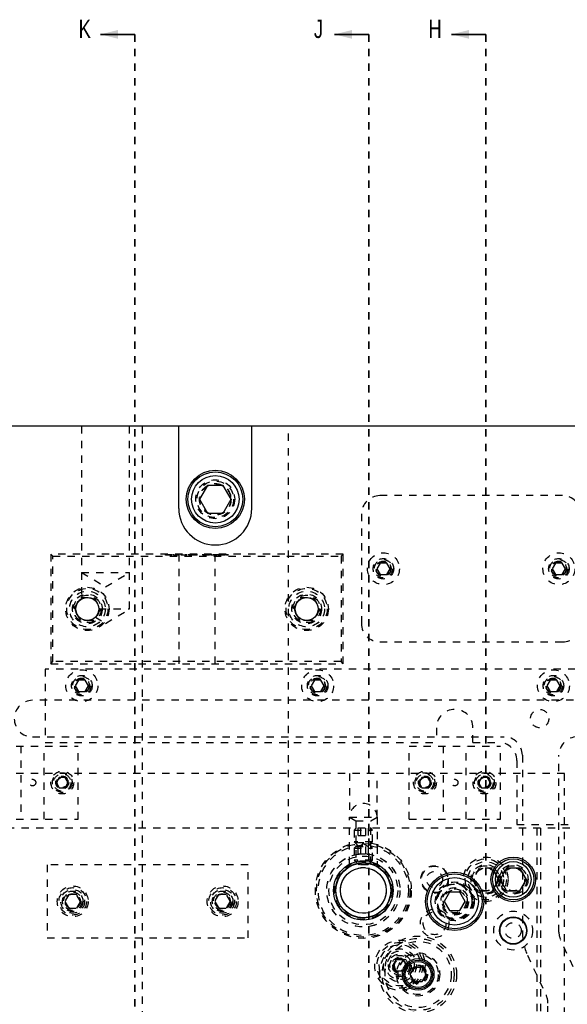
# Model space of a CAD drawing. Header units: inches. Extents: x 1687 to 2505, y -239 to -56.
# Tile 59 of 256: x 1734 to 1741, y -158 to -145. Entities that reach past the tile are written whole.
import ezdxf

# ---------------------------------------------------------------- set-up
doc = ezdxf.new("R2010")
doc.units = ezdxf.units.IN
doc.header["$LTSCALE"] = 0.5
doc.header["$MEASUREMENT"] = 0
doc.linetypes.add('HIDDEN', pattern=[0.225, 0.15, -0.075])
doc.linetypes.add('PHANTOM', pattern=[0.25, 0.125, -0.025, 0.025, -0.025, 0.025, -0.025])
doc.layers.add('SID-M-H', color=4, linetype='HIDDEN')
doc.layers.add('SID-M-S', color=105, linetype='Continuous')
doc.styles.add('SLDTEXTSTYLE0', font='TXT', dxfattribs={"width": 0.595745})

msp = doc.modelspace()

# ---------------------------------------------------------------- linework, layer by layer
at = {"color": 7, "linetype": 'Continuous', "lineweight": 35}
for p, q in [((1735.32178, -144.94955), (1734.85178, -144.94955)), ((1738.52178, -144.94955), (1738.05178, -144.94955)), ((1740.12178, -144.94955), (1739.65178, -144.94955))]:
    msp.add_line(p, q, dxfattribs=at)
at = {"color": 7, "linetype": 'PHANTOM', "lineweight": 35}
for p, q in [((1735.32178, -144.94955), (1735.32178, -179.66955)), ((1738.52178, -144.94955), (1738.52178, -179.66955)), ((1740.12178, -144.94955), (1740.12178, -179.66955))]:
    msp.add_line(p, q, dxfattribs=at)
at = {"color": 7, "linetype": 'Continuous', "lineweight": 35}
for points in [[(1734.85178, -144.94955), (1735.09178, -145.00955), (1735.09178, -144.88955)], [(1738.05178, -144.94955), (1738.29178, -145.00955), (1738.29178, -144.88955)], [(1739.65178, -144.94955), (1739.89178, -145.00955), (1739.89178, -144.88955)]]:
    msp.add_solid(points, dxfattribs=at)
at = {"layer": 'SID-M-H'}
for p, q in [((1734.59368, -150.30955), (1734.59368, -152.6716)), ((1735.24988, -152.80955), (1735.24988, -150.30955)), ((1735.42178, -150.30955), (1735.42178, -174.30955)), ((1737.42178, -174.30955), (1737.42178, -150.30955)), ((1741.17178, -151.25955), (1738.67178, -151.25955)), ((1738.42178, -151.50955), (1738.42178, -153.00955)), ((1738.17178, -152.05955), (1734.17178, -152.05955)), ((1734.17178, -152.05955), (1734.17178, -153.55955)), ((1734.20178, -152.08955), (1734.17178, -152.05955)), ((1735.74085, -152.07455), (1735.74085, -152.05955)), ((1735.75321, -152.07455), (1735.75321, -152.05955)), ((1735.76723, -152.07455), (1735.76723, -152.05955)), ((1735.76834, -152.07455), (1735.76834, -152.05955)), ((1735.78807, -152.07455), (1735.78807, -152.05955)), ((1735.78915, -152.07455), (1735.78915, -152.05955)), ((1735.79862, -152.07455), (1735.79862, -152.05955)), ((1735.80342, -152.07455), (1735.80342, -152.05955)), ((1735.81328, -152.07455), (1735.81328, -152.05955)), ((1735.82564, -152.07455), (1735.82564, -152.05955)), ((1735.85038, -152.07455), (1735.85038, -152.05955)), ((1735.91574, -152.07455), (1735.91574, -152.05955)), ((1735.92178, -152.05955), (1735.92178, -153.55955)), ((1735.92811, -152.07455), (1735.92811, -152.05955)), ((1735.95284, -152.07455), (1735.95284, -152.05955)), ((1736.0182, -152.07455), (1736.0182, -152.05955)), ((1736.03057, -152.07455), (1736.03057, -152.05955)), ((1736.05883, -152.07455), (1736.05883, -152.05955)), ((1736.0712, -152.07455), (1736.0712, -152.05955)), ((1736.10035, -152.07455), (1736.10035, -152.05955)), ((1736.10432, -152.07455), (1736.10432, -152.05955)), ((1736.1075, -152.07455), (1736.1075, -152.05955)), ((1736.1292, -152.07455), (1736.1292, -152.05955)), ((1736.14371, -152.07455), (1736.14371, -152.05955)), ((1736.14407, -152.07455), (1736.14407, -152.05955)), ((1736.14984, -152.07455), (1736.14984, -152.05955)), ((1736.15953, -152.07455), (1736.15953, -152.05955)), ((1736.1719, -152.07455), (1736.1719, -152.05955)), ((1736.24963, -152.07455), (1736.24963, -152.05955)), ((1736.26199, -152.07455), (1736.26199, -152.05955)), ((1736.26721, -152.07455), (1736.26721, -152.05955)), ((1736.29677, -152.07455), (1736.29677, -152.05955)), ((1736.29719, -152.07455), (1736.29719, -152.05955)), ((1736.33089, -152.07455), (1736.33089, -152.05955)), ((1736.34326, -152.07455), (1736.34326, -152.05955)), ((1736.35739, -152.07455), (1736.35739, -152.05955)), ((1736.36269, -152.07455), (1736.36269, -152.05955)), ((1736.36976, -152.07455), (1736.36976, -152.05955)), ((1736.40076, -152.07455), (1736.40076, -152.05955)), ((1736.40299, -152.07455), (1736.40299, -152.05955)), ((1736.40473, -152.07455), (1736.40473, -152.05955)), ((1736.40545, -152.07455), (1736.40545, -152.05955)), ((1736.40956, -152.07455), (1736.40956, -152.05955)), ((1736.41699, -152.07455), (1736.41699, -152.05955)), ((1736.41922, -152.07455), (1736.41922, -152.05955)), ((1736.42178, -153.55955), (1736.42178, -152.05955)), ((1736.43336, -152.07455), (1736.43336, -152.05955)), ((1736.43512, -152.07455), (1736.43512, -152.05955)), ((1736.44749, -152.07455), (1736.44749, -152.05955)), ((1736.46162, -152.07455), (1736.46162, -152.05955)), ((1736.47399, -152.07455), (1736.47399, -152.05955)), ((1736.4792, -152.07455), (1736.4792, -152.05955)), ((1736.50877, -152.07455), (1736.50877, -152.05955)), ((1736.50918, -152.07455), (1736.50918, -152.05955)), ((1736.54288, -152.07455), (1736.54288, -152.05955)), ((1736.55525, -152.07455), (1736.55525, -152.05955)), ((1736.57292, -152.07455), (1736.57292, -152.05955)), ((1736.5844, -152.07455), (1736.5844, -152.05955)), ((1736.59588, -152.07455), (1736.59588, -152.05955)), ((1738.14178, -152.08955), (1738.17178, -152.05955)), ((1738.17178, -153.55955), (1738.17178, -152.05955)), ((1734.20178, -152.08955), (1738.14178, -152.08955)), ((1734.20178, -153.52955), (1734.20178, -152.08955)), ((1735.82564, -152.07455), (1735.79862, -152.07455)), ((1735.92811, -152.07455), (1735.85038, -152.07455)), ((1736.03057, -152.07455), (1735.95284, -152.07455)), ((1736.1719, -152.07455), (1736.14407, -152.07455)), ((1736.43336, -152.07455), (1736.36269, -152.07455)), ((1736.44749, -152.07455), (1736.43512, -152.07455)), ((1738.14178, -152.08955), (1738.14178, -153.52955)), ((1738.67675, -152.18155), (1738.63172, -152.25955)), ((1738.76682, -152.18155), (1738.67675, -152.18155)), ((1738.81185, -152.25955), (1738.76682, -152.18155)), ((1741.07675, -152.18155), (1741.03172, -152.25955)), ((1741.16682, -152.18155), (1741.07675, -152.18155)), ((1741.21185, -152.25955), (1741.16682, -152.18155)), ((1734.59368, -152.30955), (1735.24988, -152.30955)), ((1734.59368, -152.30955), (1734.92178, -152.50669)), ((1734.92178, -152.50669), (1735.24988, -152.30955)), ((1738.63172, -152.25955), (1738.67675, -152.33755)), ((1738.67675, -152.33755), (1738.76682, -152.33755)), ((1738.76682, -152.33755), (1738.81185, -152.25955)), ((1741.03172, -152.25955), (1741.07675, -152.33755)), ((1741.07675, -152.33755), (1741.16682, -152.33755)), ((1741.16682, -152.33755), (1741.21185, -152.25955)), ((1734.49165, -152.80955), (1734.58172, -152.65355)), ((1734.58172, -152.65355), (1734.76185, -152.65355)), ((1734.76185, -152.65355), (1734.85192, -152.80955)), ((1737.49165, -152.80955), (1737.58172, -152.65355)), ((1737.58172, -152.65355), (1737.76185, -152.65355)), ((1737.76185, -152.65355), (1737.85192, -152.80955)), ((1734.58172, -152.96555), (1734.49165, -152.80955)), ((1734.85192, -152.80955), (1734.76185, -152.96555)), ((1734.82803, -152.80955), (1735.24988, -152.80955)), ((1734.92178, -153.00669), (1735.24988, -152.80955)), ((1737.58172, -152.96555), (1737.49165, -152.80955)), ((1737.85192, -152.80955), (1737.76185, -152.96555)), ((1734.76185, -152.96555), (1734.58172, -152.96555)), ((1734.78134, -152.92231), (1734.92178, -153.00669)), ((1737.76185, -152.96555), (1737.58172, -152.96555)), ((1738.67178, -153.25955), (1741.17178, -153.25955)), ((1734.17178, -153.55955), (1734.20178, -153.52955)), ((1738.14178, -153.52955), (1734.20178, -153.52955)), ((1738.17178, -153.55955), (1738.14178, -153.52955)), ((1734.09678, -153.63455), (1734.09678, -154.63455)), ((1741.54678, -153.63455), (1734.09678, -153.63455)), ((1734.17178, -153.55955), (1738.17178, -153.55955)), ((1734.55175, -153.78155), (1734.50672, -153.85955)), ((1734.64182, -153.78155), (1734.55175, -153.78155)), ((1734.68685, -153.85955), (1734.64182, -153.78155)), ((1737.77675, -153.78155), (1737.73172, -153.85955)), ((1737.86682, -153.78155), (1737.77675, -153.78155)), ((1737.91185, -153.85955), (1737.86682, -153.78155)), ((1741.00175, -153.78155), (1740.95672, -153.85955)), ((1741.09182, -153.78155), (1741.00175, -153.78155)), ((1741.13685, -153.85955), (1741.09182, -153.78155)), ((1734.50672, -153.85955), (1734.55175, -153.93755)), ((1734.55175, -153.93755), (1734.64182, -153.93755)), ((1734.64182, -153.93755), (1734.68685, -153.85955)), ((1737.73172, -153.85955), (1737.77675, -153.93755)), ((1737.77675, -153.93755), (1737.86682, -153.93755)), ((1737.86682, -153.93755), (1737.91185, -153.85955)), ((1740.95672, -153.85955), (1741.00175, -153.93755)), ((1741.00175, -153.93755), (1741.09182, -153.93755)), ((1741.09182, -153.93755), (1741.13685, -153.85955)), ((1750.92178, -154.05955), (1733.92178, -154.05955)), ((1739.44678, -154.43455), (1739.44678, -154.63455)), ((1739.94678, -154.63455), (1739.94678, -154.43455)), ((1733.92178, -154.55955), (1740.37178, -154.55955)), ((1733.29678, -154.68455), (1734.54678, -154.68455)), ((1733.76378, -154.68455), (1733.76378, -155.68455)), ((1734.07978, -155.68455), (1734.07978, -154.68455)), ((1734.09678, -154.63455), (1739.44678, -154.63455)), ((1734.54678, -155.68455), (1734.54678, -154.68455)), ((1739.07178, -155.68455), (1739.07178, -154.68455)), ((1739.07178, -154.68455), (1740.32178, -154.68455)), ((1739.53878, -154.68455), (1739.53878, -155.68455)), ((1739.85478, -155.68455), (1739.85478, -154.68455)), ((1739.94678, -154.63455), (1740.29678, -154.63455)), ((1740.32178, -155.68455), (1740.32178, -154.68455)), ((1740.54678, -154.88455), (1740.54678, -155.75955)), ((1740.62178, -154.80955), (1740.62178, -157.22913)), ((1741.12178, -157.22913), (1741.12178, -154.80955)), ((1741.19678, -155.05955), (1730.82178, -155.05955)), ((1734.28819, -155.11424), (1734.24759, -155.18455)), ((1734.36938, -155.11424), (1734.28819, -155.11424)), ((1734.40997, -155.18455), (1734.36938, -155.11424)), ((1738.25928, -155.05955), (1738.25928, -155.65955)), ((1738.63428, -155.65955), (1738.63428, -155.05955)), ((1739.24919, -155.11424), (1739.20859, -155.18455)), ((1739.33038, -155.11424), (1739.24919, -155.11424)), ((1739.37097, -155.18455), (1739.33038, -155.11424)), ((1740.06319, -155.11424), (1740.02259, -155.18455)), ((1740.14438, -155.11424), (1740.06319, -155.11424)), ((1740.18497, -155.18455), (1740.14438, -155.11424)), ((1741.19678, -169.55955), (1741.19678, -155.05955)), ((1734.24759, -155.18455), (1734.28819, -155.25486)), ((1734.28819, -155.25486), (1734.36938, -155.25486)), ((1734.36938, -155.25486), (1734.40997, -155.18455)), ((1739.20859, -155.18455), (1739.24919, -155.25486)), ((1739.24919, -155.25486), (1739.33038, -155.25486)), ((1739.33038, -155.25486), (1739.37097, -155.18455)), ((1740.02259, -155.18455), (1740.06319, -155.25486)), ((1740.06319, -155.25486), (1740.14438, -155.25486)), ((1740.14438, -155.25486), (1740.18497, -155.18455)), ((1733.29678, -155.68455), (1734.54678, -155.68455)), ((1738.25878, -156.29942), (1738.25878, -155.65955)), ((1738.25928, -155.65955), (1738.63428, -155.65955)), ((1738.25928, -155.65955), (1738.34628, -155.70978)), ((1738.54728, -155.70978), (1738.63428, -155.65955)), ((1738.63478, -155.65955), (1738.63478, -156.29942)), ((1739.07178, -155.68455), (1740.32178, -155.68455)), ((1754.87178, -155.80955), (1730.07178, -155.80955)), ((1738.34628, -155.80955), (1738.32178, -155.83405)), ((1738.32178, -155.83405), (1738.57178, -155.83405)), ((1738.32178, -155.83405), (1738.32178, -155.99705)), ((1738.34628, -155.70978), (1738.54728, -155.70978)), ((1738.34628, -155.70978), (1738.34628, -156.2981)), ((1738.37461, -155.90797), (1738.37461, -155.80955)), ((1738.4107, -155.90797), (1738.4107, -155.80955)), ((1738.48287, -155.90797), (1738.48287, -155.80955)), ((1738.51895, -155.90797), (1738.51895, -155.80955)), ((1738.54728, -156.29794), (1738.54728, -155.70978)), ((1738.57178, -155.83405), (1738.54728, -155.80955)), ((1738.57178, -155.99705), (1738.57178, -155.83405)), ((1740.54678, -155.75955), (1741.54678, -155.75955)), ((1740.82178, -155.80955), (1740.82178, -161.17205)), ((1740.87178, -155.80955), (1740.87178, -158.68455)), ((1738.37461, -155.90797), (1738.51895, -155.90797)), ((1738.57178, -155.99705), (1738.32178, -155.99705)), ((1738.32178, -155.99705), (1738.38428, -156.05955)), ((1738.34628, -156.05955), (1738.32178, -156.08405)), ((1738.32178, -156.08405), (1738.57178, -156.08405)), ((1738.32178, -156.08405), (1738.32178, -156.24705)), ((1738.34628, -156.05955), (1738.54728, -156.05955)), ((1738.37461, -156.15797), (1738.37461, -156.05955)), ((1738.44678, -156.02346), (1738.38428, -156.05955)), ((1738.4107, -156.15797), (1738.4107, -156.05955)), ((1738.50928, -156.05955), (1738.44678, -156.02346)), ((1738.48287, -156.15797), (1738.48287, -156.05955)), ((1738.50928, -156.05955), (1738.57178, -155.99705)), ((1738.51895, -156.15797), (1738.51895, -156.05955)), ((1738.57178, -156.08405), (1738.54728, -156.05955)), ((1738.57178, -156.24705), (1738.57178, -156.08405)), ((1738.37461, -156.15797), (1738.51895, -156.15797)), ((1734.12178, -156.30955), (1734.12178, -157.30955)), ((1736.87178, -156.30955), (1734.12178, -156.30955)), ((1736.87178, -157.30955), (1736.87178, -156.30955)), ((1738.57178, -156.24705), (1738.32178, -156.24705)), ((1738.32178, -156.24705), (1738.38428, -156.30955)), ((1738.44678, -156.27346), (1738.38428, -156.30955)), ((1738.50928, -156.30955), (1738.38428, -156.30955)), ((1738.50928, -156.30955), (1738.44678, -156.27346)), ((1738.50928, -156.30955), (1738.57178, -156.24705)), ((1740.03172, -156.35355), (1739.94165, -156.50955)), ((1740.21185, -156.35355), (1740.03172, -156.35355)), ((1740.30192, -156.50955), (1740.21185, -156.35355)), ((1739.94165, -156.50955), (1740.03172, -156.66555)), ((1740.21185, -156.66555), (1740.30192, -156.50955)), ((1734.41766, -156.7158), (1734.36353, -156.80955)), ((1734.52591, -156.7158), (1734.41766, -156.7158)), ((1734.58004, -156.80955), (1734.52591, -156.7158)), ((1736.46766, -156.7158), (1736.41353, -156.80955)), ((1736.57591, -156.7158), (1736.46766, -156.7158)), ((1736.63004, -156.80955), (1736.57591, -156.7158)), ((1740.03172, -156.66555), (1740.21185, -156.66555)), ((1734.36353, -156.80955), (1734.41766, -156.9033)), ((1734.41766, -156.9033), (1734.52591, -156.9033)), ((1734.52591, -156.9033), (1734.58004, -156.80955)), ((1736.41353, -156.80955), (1736.46766, -156.9033)), ((1736.46766, -156.9033), (1736.57591, -156.9033)), ((1736.57591, -156.9033), (1736.63004, -156.80955)), ((1734.12178, -157.30955), (1736.87178, -157.30955)), ((1741.40151, -157.88443), (1741.14521, -157.33478)), ((1740.69205, -157.54609), (1740.94836, -158.09574)), ((1738.85657, -157.68455), (1738.90168, -157.60642)), ((1738.90168, -157.76267), (1738.85657, -157.68455)), ((1738.90168, -157.60642), (1738.99189, -157.60642)), ((1738.99189, -157.60642), (1739.03699, -157.68455)), ((1739.03699, -157.68455), (1738.99189, -157.76267)), ((1738.99189, -157.76267), (1738.90168, -157.76267)), ((1740.97178, -166.34455), (1740.97178, -158.2014))]:
    msp.add_line(p, q, dxfattribs=at)
for centre, radius in [((1736.42178, -151.30955), 0.2655), ((1736.42178, -151.30955), 0.25), ((1736.42178, -151.30955), 0.21542), ((1736.42178, -151.30955), 0.21515), ((1736.42178, -151.30955), 0.21463), ((1736.42178, -151.30955), 0.21095), ((1738.72178, -152.25955), 0.2185), ((1741.12178, -152.25955), 0.2185), ((1738.72178, -152.25955), 0.1405), ((1738.72178, -152.25955), 0.125), ((1738.72178, -152.25955), 0.10497), ((1738.72178, -152.25955), 0.1047), ((1738.72178, -152.25955), 0.10418), ((1738.72178, -152.25955), 0.1005), ((1738.72178, -152.25955), 0.0975), ((1741.12178, -152.25955), 0.1405), ((1741.12178, -152.25955), 0.125), ((1741.12178, -152.25955), 0.10497), ((1741.12178, -152.25955), 0.1047), ((1741.12178, -152.25955), 0.10418), ((1741.12178, -152.25955), 0.1005), ((1741.12178, -152.25955), 0.0975), ((1734.67178, -152.80955), 0.2969), ((1734.67178, -152.80955), 0.28125), ((1734.67178, -152.80955), 0.24375), ((1734.67178, -152.80955), 0.203), ((1737.67178, -152.80955), 0.2969), ((1737.67178, -152.80955), 0.28125), ((1737.67178, -152.80955), 0.24375), ((1737.67178, -152.80955), 0.203), ((1734.67178, -152.80955), 0.1875), ((1734.67178, -152.80955), 0.16072), ((1734.67178, -152.80955), 0.16045), ((1734.67178, -152.80955), 0.15993), ((1737.67178, -152.80955), 0.1875), ((1737.67178, -152.80955), 0.16072), ((1737.67178, -152.80955), 0.16045), ((1737.67178, -152.80955), 0.15993), ((1734.59678, -153.85955), 0.2185), ((1737.82178, -153.85955), 0.2185), ((1741.04678, -153.85955), 0.2185), ((1734.59678, -153.85955), 0.1405), ((1734.59678, -153.85955), 0.125), ((1734.59678, -153.85955), 0.10497), ((1734.59678, -153.85955), 0.1047), ((1734.59678, -153.85955), 0.10418), ((1734.59678, -153.85955), 0.1005), ((1734.59678, -153.85955), 0.0975), ((1737.82178, -153.85955), 0.1405), ((1737.82178, -153.85955), 0.125), ((1737.82178, -153.85955), 0.10497), ((1737.82178, -153.85955), 0.1047), ((1737.82178, -153.85955), 0.10418), ((1737.82178, -153.85955), 0.1005), ((1737.82178, -153.85955), 0.0975), ((1741.04678, -153.85955), 0.1405), ((1741.04678, -153.85955), 0.125), ((1741.04678, -153.85955), 0.10497), ((1741.04678, -153.85955), 0.1047), ((1741.04678, -153.85955), 0.10418), ((1741.04678, -153.85955), 0.1005), ((1741.04678, -153.85955), 0.0975), ((1740.85928, -154.30955), 0.125), ((1734.32878, -155.18455), 0.15625), ((1739.28978, -155.18455), 0.15625), ((1740.10378, -155.18455), 0.15625), ((1733.92178, -155.18455), 0.0445), ((1734.32878, -155.18455), 0.135), ((1734.32878, -155.18455), 0.1186), ((1734.32878, -155.18455), 0.0885), ((1734.32878, -155.18455), 0.082), ((1734.32878, -155.18455), 0.07247), ((1734.32878, -155.18455), 0.0722), ((1734.32878, -155.18455), 0.07168), ((1734.32878, -155.18455), 0.068), ((1739.28978, -155.18455), 0.135), ((1739.28978, -155.18455), 0.1186), ((1739.28978, -155.18455), 0.0885), ((1739.28978, -155.18455), 0.082), ((1739.28978, -155.18455), 0.07247), ((1739.28978, -155.18455), 0.0722), ((1739.28978, -155.18455), 0.07168), ((1739.28978, -155.18455), 0.068), ((1739.69678, -155.18455), 0.0445), ((1740.10378, -155.18455), 0.135), ((1740.10378, -155.18455), 0.1186), ((1740.10378, -155.18455), 0.0885), ((1740.10378, -155.18455), 0.082), ((1740.10378, -155.18455), 0.07247), ((1740.10378, -155.18455), 0.0722), ((1740.10378, -155.18455), 0.07168), ((1740.10378, -155.18455), 0.068), ((1738.44678, -156.65955), 0.65625), ((1738.44678, -156.65955), 0.6406), ((1738.44678, -156.65955), 0.61719), ((1738.44678, -156.65955), 0.5006), ((1738.44678, -156.65955), 0.5), ((1738.44678, -156.65955), 0.47), ((1740.12178, -156.50955), 0.3045), ((1740.12178, -156.50955), 0.28125), ((1738.44678, -156.65955), 0.396), ((1738.44678, -156.65955), 0.37821), ((1738.44678, -156.65955), 0.3125), ((1739.42178, -156.50955), 0.1875), ((1739.42178, -156.50955), 0.1805), ((1740.12178, -156.50955), 0.24375), ((1740.12178, -156.50955), 0.203), ((1740.12178, -156.50955), 0.1875), ((1740.12178, -156.50955), 0.16072), ((1740.12178, -156.50955), 0.16045), ((1740.12178, -156.50955), 0.15993), ((1740.12178, -156.50955), 0.15625), ((1740.49678, -156.50955), 0.203), ((1740.49678, -156.50955), 0.1875), ((1740.49678, -156.50955), 0.16072), ((1740.49678, -156.50955), 0.16045), ((1740.49678, -156.50955), 0.15993), ((1740.49678, -156.50955), 0.15625), ((1739.42178, -156.50955), 0.1095), ((1734.47178, -156.80955), 0.211), ((1734.47178, -156.80955), 0.1875), ((1734.47178, -156.80955), 0.1625), ((1736.52178, -156.80955), 0.211), ((1736.52178, -156.80955), 0.1875), ((1736.52178, -156.80955), 0.1625), ((1739.69678, -156.80955), 0.2655), ((1739.69678, -156.80955), 0.25), ((1739.69678, -156.80955), 0.24219), ((1739.69678, -156.80955), 0.23438), ((1739.69678, -156.80955), 0.1875), ((1739.69678, -156.80955), 0.17188), ((1734.47178, -156.80955), 0.1405), ((1734.47178, -156.80955), 0.125), ((1734.47178, -156.80955), 0.10497), ((1734.47178, -156.80955), 0.1047), ((1734.47178, -156.80955), 0.10418), ((1734.47178, -156.80955), 0.1005), ((1736.52178, -156.80955), 0.1405), ((1736.52178, -156.80955), 0.125), ((1736.52178, -156.80955), 0.10497), ((1736.52178, -156.80955), 0.1047), ((1736.52178, -156.80955), 0.10418), ((1736.52178, -156.80955), 0.1005), ((1739.69678, -156.80955), 0.15625), ((1739.42178, -157.10955), 0.195), ((1739.42178, -157.10955), 0.15625), ((1740.49678, -157.20955), 0.26565), ((1740.49678, -157.20955), 0.1095), ((1739.19678, -157.80955), 0.525), ((1739.19678, -157.80955), 0.49213), ((1738.94678, -157.68455), 0.34375), ((1738.94678, -157.68455), 0.3125), ((1738.94678, -157.68455), 0.2825), ((1739.19678, -157.80955), 0.45276), ((1738.94678, -157.68455), 0.22537), ((1738.94678, -157.68455), 0.19537), ((1738.94678, -157.68455), 0.156), ((1738.94678, -157.68455), 0.13631), ((1738.94678, -157.68455), 0.1105), ((1738.94678, -157.68455), 0.1005), ((1738.94678, -157.68455), 0.095), ((1739.19678, -157.80955), 0.29528), ((1739.19678, -157.80955), 0.27559), ((1738.94678, -157.68455), 0.07922), ((1738.94678, -157.68455), 0.07895), ((1738.94678, -157.68455), 0.07843), ((1738.94678, -157.68455), 0.07475), ((1739.19678, -157.80955), 0.12795), ((1739.19678, -157.80955), 0.11811), ((1739.19678, -157.80955), 0.10289), ((1739.19678, -157.80955), 0.10262), ((1739.19678, -157.80955), 0.1021), ((1739.19678, -157.80955), 0.09843)]:
    msp.add_circle(centre, radius, dxfattribs=at)
for centre, radius, start, end in [((1738.67178, -151.50955), 0.25, 90, 180), ((1741.17178, -151.50955), 0.25, 0, 90), ((1738.67178, -153.00955), 0.25, 180, 270), ((1741.17178, -153.00955), 0.25, 270, 0), ((1733.92178, -154.30955), 0.25, 90, 270), ((1739.69678, -154.43455), 0.25, 0, 180), ((1740.37178, -154.80955), 0.25, 0, 90), ((1741.37178, -154.80955), 0.25, 90, 180), ((1740.29678, -154.88455), 0.25, 360, 90), ((1738.44678, -155.65955), 0.188, 0, 180), ((1741.37178, -157.22913), 0.75, 180, 205), ((1741.37178, -157.22913), 0.25, 180, 205), ((1740.72178, -158.2014), 0.25, 0, 25)]:
    msp.add_arc(centre, radius, start, end, dxfattribs=at)
for points, knots in [([(1735.76723, -152.07455), (1735.76305, -152.07455), (1735.75468, -152.07455), (1735.74602, -152.07455), (1735.74145, -152.07455), (1735.74105, -152.07455), (1735.74085, -152.07455)], [0, 0, 0, 0, 0.27970537, 0.55938086, 0.77950855, 1, 1, 1, 1]), ([(1735.79862, -152.07455), (1735.79273, -152.07455), (1735.78221, -152.07455), (1735.77181, -152.07455), (1735.76723, -152.07455)], [0, 0, 0, 0, 0.56031372, 1, 1, 1, 1]), ([(1736.10035, -152.07455), (1736.09334, -152.07455), (1736.07931, -152.07455), (1736.06226, -152.07455), (1736.06013, -152.07455), (1736.05883, -152.07455)], [0, 0, 0, 0, 0.28026406, 0.56071475, 1, 1, 1, 1]), ([(1736.14407, -152.07455), (1736.13579, -152.07455), (1736.12102, -152.07455), (1736.10666, -152.07455), (1736.10035, -152.07455)], [0, 0, 0, 0, 0.56044468, 1, 1, 1, 1]), ([(1736.29719, -152.07455), (1736.29313, -152.07455), (1736.28502, -152.07455), (1736.27024, -152.07455), (1736.25161, -152.07455), (1736.25042, -152.07455), (1736.24963, -152.07455)], [0, 0, 0, 0, 0.12560007, 0.25119689, 0.50058134, 1, 1, 1, 1]), ([(1736.34326, -152.07455), (1736.34273, -152.07455), (1736.34206, -152.07455), (1736.32922, -152.07455), (1736.32027, -152.07455), (1736.30927, -152.07455), (1736.30122, -152.07455), (1736.29719, -152.07455)], [0, 0, 0, 0, 0.49870204, 0.62417652, 0.74946749, 0.87474529, 1, 1, 1, 1]), ([(1736.50918, -152.07455), (1736.50513, -152.07455), (1736.49701, -152.07455), (1736.48223, -152.07455), (1736.4636, -152.07455), (1736.46241, -152.07455), (1736.46162, -152.07455)], [0, 0, 0, 0, 0.12560007, 0.25119689, 0.50058134, 1, 1, 1, 1]), ([(1736.55525, -152.07455), (1736.55472, -152.07455), (1736.55405, -152.07455), (1736.54121, -152.07455), (1736.53226, -152.07455), (1736.52126, -152.07455), (1736.51321, -152.07455), (1736.50918, -152.07455)], [0, 0, 0, 0, 0.49870204, 0.62417652, 0.74946749, 0.87474529, 1, 1, 1, 1]), ([(1736.5844, -152.07455), (1736.5827, -152.07455), (1736.5793, -152.07455), (1736.57559, -152.07455), (1736.57323, -152.07455), (1736.57302, -152.07455), (1736.57292, -152.07455)], [0, 0, 0, 0, 0.27960164, 0.55921202, 0.77947519, 1, 1, 1, 1]), ([(1736.59588, -152.07455), (1736.59568, -152.07455), (1736.59528, -152.07455), (1736.59216, -152.07455), (1736.58839, -152.07455), (1736.58573, -152.07455), (1736.5844, -152.07455)], [0, 0, 0, 0, 0.27957625, 0.55928373, 0.7795524, 1, 1, 1, 1])]:
    msp.add_open_spline(points, degree=3, knots=knots, dxfattribs=at)
at = {"layer": 'SID-M-S'}
for p, q in [((1755.92178, -150.30955), (1728.92178, -150.30955)), ((1735.92178, -151.43455), (1735.92178, -150.30955)), ((1736.92178, -151.43455), (1736.92178, -150.30955)), ((1736.31353, -151.12205), (1736.20528, -151.30955)), ((1736.53004, -151.12205), (1736.31353, -151.12205)), ((1736.63829, -151.30955), (1736.53004, -151.12205)), ((1736.20528, -151.30955), (1736.31353, -151.49705)), ((1736.53004, -151.49705), (1736.63829, -151.30955)), ((1736.31353, -151.49705), (1736.53004, -151.49705)), ((1740.40672, -156.35355), (1740.31665, -156.50955)), ((1740.58685, -156.35355), (1740.40672, -156.35355)), ((1740.67692, -156.50955), (1740.58685, -156.35355)), ((1740.31665, -156.50955), (1740.40672, -156.66555)), ((1740.58685, -156.66555), (1740.67692, -156.50955)), ((1739.62461, -156.68455), (1739.55244, -156.80955)), ((1739.76895, -156.68455), (1739.62461, -156.68455)), ((1739.84112, -156.80955), (1739.76895, -156.68455)), ((1740.40672, -156.66555), (1740.58685, -156.66555)), ((1739.55244, -156.80955), (1739.62461, -156.93455)), ((1739.76895, -156.93455), (1739.84112, -156.80955)), ((1739.62461, -156.93455), (1739.76895, -156.93455)), ((1739.13996, -157.71112), (1739.08313, -157.80955)), ((1739.25361, -157.71112), (1739.13996, -157.71112)), ((1739.31043, -157.80955), (1739.25361, -157.71112)), ((1739.08313, -157.80955), (1739.13996, -157.90797)), ((1739.25361, -157.90797), (1739.31043, -157.80955)), ((1739.13996, -157.90797), (1739.25361, -157.90797))]:
    msp.add_line(p, q, dxfattribs=at)
for centre, radius in [((1736.42178, -151.30955), 0.3985), ((1736.42178, -151.30955), 0.375), ((1736.42178, -151.30955), 0.325), ((1734.67178, -152.80955), 0.15625), ((1737.67178, -152.80955), 0.15625), ((1740.49678, -156.50955), 0.3045), ((1740.49678, -156.50955), 0.28125), ((1738.44678, -156.65955), 0.40625), ((1738.44678, -156.65955), 0.406), ((1738.44678, -156.65955), 0.37821), ((1738.44678, -156.65955), 0.376), ((1738.44678, -156.65955), 0.375), ((1738.44678, -156.65955), 0.3125), ((1740.49678, -156.50955), 0.24375), ((1739.69678, -156.80955), 0.3985), ((1739.69678, -156.80955), 0.375), ((1739.69678, -156.80955), 0.325), ((1740.49678, -157.20955), 0.1875), ((1740.49678, -157.20955), 0.1805), ((1739.19678, -157.80955), 0.21654), ((1739.19678, -157.80955), 0.19685), ((1739.19678, -157.80955), 0.17717)]:
    msp.add_circle(centre, radius, dxfattribs=at)
msp.add_arc((1736.42178, -151.43455), 0.5, 180, 0, dxfattribs=at)

# ---------------------------------------------------------------- texts
at = {"color": 7, "style": 'SLDTEXTSTYLE0', "width": 0.75}
for s, p in [('K', (1734.55266, -144.99863)), ('J', (1737.77068, -144.99863)), ('H', (1739.33734, -144.99863))]:
    msp.add_text(s, height=0.25, dxfattribs=at).set_placement(p)

doc.saveas('drawing.dxf')
